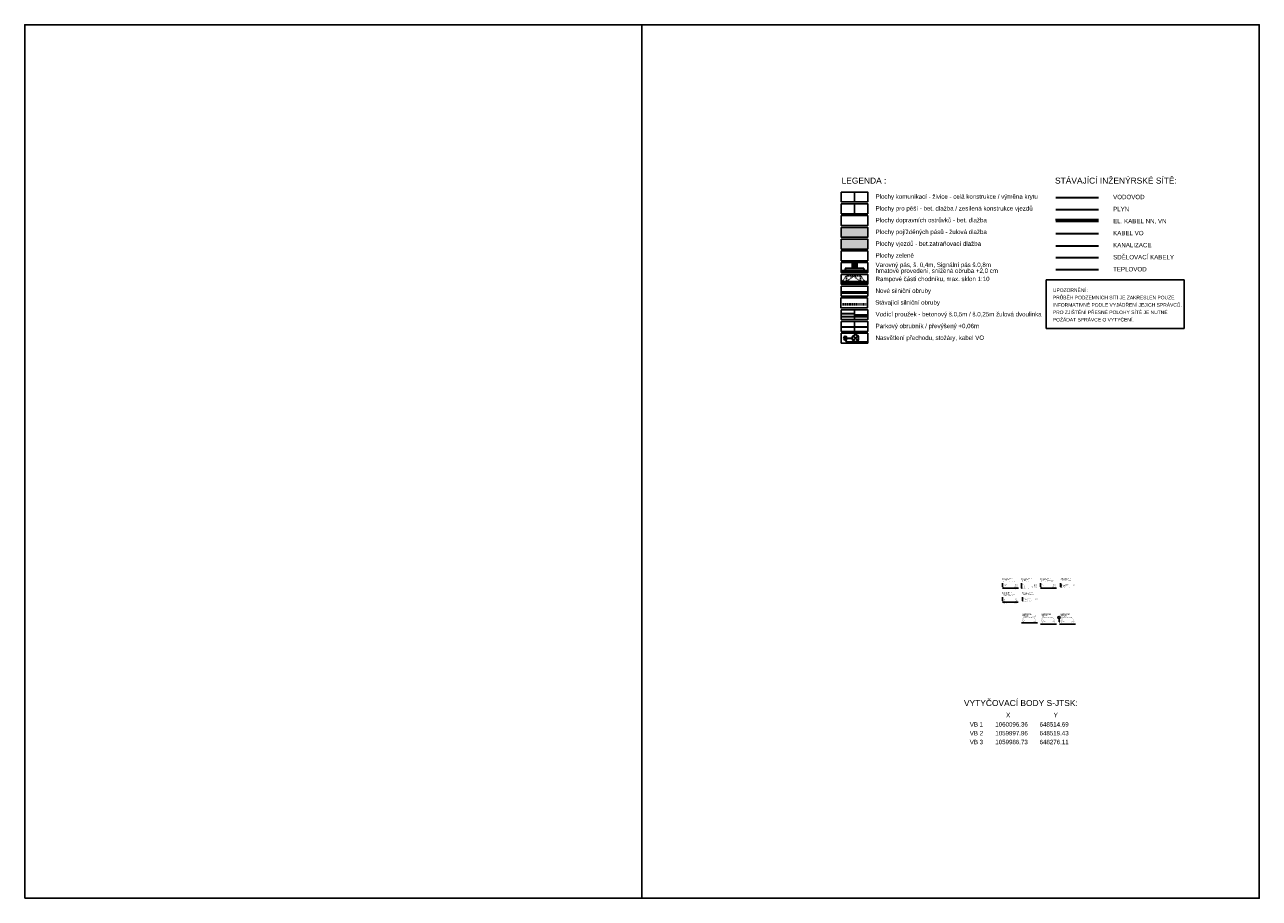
# Model space of a CAD drawing. Extents: x -698823 to -696424, y -1038555 to -1037403.
# Tile 7 of 42: x -698064 to -697854, y -1038364 to -1038215. Entities that reach past the tile are written whole.
import ezdxf
from ezdxf.enums import TextEntityAlignment as Align

# ---------------------------------------------------------------- set-up
doc = ezdxf.new("R2010")
doc.units = 0
doc.linetypes.add('ČÁRKOVANÁ10-10', pattern=[0.2, 0.1, -0.1])
doc.layers.add('0-popis', color=7, linetype='Continuous')
for name, color, linetype, lineweight in [('1-Návrh', 1, 'Continuous', 30), ('1-návrh-parková obruba', 22, 'Continuous', 30), ('1-návrh-parková obruba-převýšená', 142, 'Continuous', 30), ('1-návrh-stávající obruby', 21, 'ČÁRKOVANÁ10-10', 30), ('1-návrh-varovný pás', 34, 'Continuous', 30), ('1-návrh-VP', 30, 'Continuous', 30), ('1-popis 250', 7, 'Continuous', 30), ('1-rampy', 12, 'ČÁRKOVANÁ10-10', 25), ('1-šrafy-pojížděný pás', 53, 'Continuous', 5), ('1-šrafy-varovné pásy', 43, 'Continuous', 5), ('1-šrafy-vjezdy', 21, 'Continuous', 5), ('2-VO', 6, 'Continuous', 30), ('2-VO kabel', 6, 'Continuous', 30)]:
    doc.layers.add(name, color=color, linetype=linetype, lineweight=lineweight)
doc.styles.add('arial', font='arial.ttf')
doc.styles.add('arial black', font='txt')
doc.styles.get("Standard").update_dxf_attribs({"font": 'arial.ttf'})
doc.linetypes.add('_PLYN_POTRUBI_ST_PODZ', pattern='A,1.38,-0.59,[113,cadkon.shx,S=0.2,R=0,X=0,Y=0],-1.97', length=3.94)
doc.linetypes.add('_VODA_PITNA_PODZ', pattern='A,1.38,-0.59,[117,cadkon.shx,S=0.05,R=0,X=0,Y=0],-1.97', length=3.94)
doc.linetypes.add('El_vedeni_nn_podz', pattern='A,0.7,-0.3,[109,cadkon.shx,S=0.1,R=0,X=0,Y=0],-1', length=2)
doc.linetypes.add('El_vedeni_slaboproud_podz', pattern='A,0.7,-0.6,[116,cadkon.shx,S=0.1,R=0,X=0,Y=0],-0.7', length=2)
doc.linetypes.add('El_vedeni_vn_podz', pattern='A,0.7,-0.3,[110,cadkon.shx,S=0.1,R=0,X=0,Y=0],-1', length=2)
doc.linetypes.add('Kanalizace_splaskova_podz', pattern='A,0.7,-0.3,[102,cadkon.shx,S=0.1,R=0,X=0,Y=0.1],-0.1,[102,cadkon.shx,S=0.1,R=0,X=0.4,Y=0.1],0.6,-0.3', length=2)
doc.linetypes.add('TEPLOVOD_PODZ', pattern='A,35,-15,[120,cadkon.shx,S=1.25,R=0,X=0,Y=0],-50', length=100)
doc.linetypes.add('VEŘEJNÉ_OSVĚTLENÍ', pattern='A,12.7,-5.08,["VO",Standard,S=2.54,R=0,X=-2.54,Y=-1.27],-5.08', length=22.86)

# ---------------------------------------------------------------- blocks, each defined once
blk = doc.blocks.new('LA')
at = {"linetype": 'Continuous'}
for p, q in [((-0.27, 1.42), (0.27, 0.89)), ((-0.27, 0.89), (0.27, 1.42)), ((0, 0), (0, 0.78))]:
    blk.add_line(p, q, dxfattribs=at)
for centre, radius in [((0, 1.15), 0.375), ((0, 0), 0.19), ((0, 0), 0.05)]:
    blk.add_circle(centre, radius, dxfattribs=at)

msp = doc.modelspace()

# ---------------------------------------------------------------- hatches: boundary and pattern name
at = {"layer": '1-šrafy-pojížděný pás'}
msp.add_hatch(color=256, dxfattribs=at).paths.add_polyline_path([(-697925.32, -1038249.601), (-697925.32, -1038251.289), (-697920.82, -1038251.289), (-697920.82, -1038249.601)])
at = {"layer": '1-šrafy-varovné pásy'}
h = msp.add_hatch(color=256, dxfattribs=at)
edge = h.paths.add_edge_path()
edge.add_line((-697921.496, -1038257.002), (-697921.496, -1038256.602))
edge.add_line((-697921.496, -1038256.602), (-697924.644, -1038256.602))
edge.add_arc((-697926.635, -1038256.792), 2, 0, 5.45107, ccw=False)
edge.add_line((-697924.635, -1038256.792), (-697924.635, -1038257.002))
edge.add_line((-697924.635, -1038257.002), (-697921.496, -1038257.002))
msp.add_hatch(color=256, dxfattribs=at).paths.add_polyline_path([(-697922.665, -1038255.599), (-697923.465, -1038255.599), (-697923.465, -1038256.602), (-697922.665, -1038256.602)])
at = {"layer": '1-šrafy-vjezdy'}
msp.add_hatch(color=256, dxfattribs=at).paths.add_polyline_path([(-697925.32, -1038251.6), (-697925.32, -1038253.288), (-697920.82, -1038253.288), (-697920.82, -1038251.6)])

# ---------------------------------------------------------------- linework, layer by layer
at = {"color": 0}
for p, q in [((-697923.07, -1038243.603), (-697923.07, -1038245.291)), ((-697923.07, -1038245.603), (-697923.07, -1038247.29)), ((-697923.07, -1038263.596), (-697923.07, -1038265.283)), ((-697923.07, -1038265.595), (-697923.07, -1038267.283))]:
    msp.add_line(p, q, dxfattribs=at)
at = {"color": 140, "linetype": '_VODA_PITNA_PODZ', "lineweight": 30, "ltscale": 0.5}
msp.add_line((-697888.835, -1038244.534, -0.098), (-697881.563, -1038244.534, -0.098), dxfattribs=at)
at = {"color": 140, "linetype": 'El_vedeni_nn_podz', "lineweight": 30, "ltscale": 2}
msp.add_line((-697888.871, -1038248.277, -0.098), (-697881.561, -1038248.274, -0.098), dxfattribs=at)
at = {"color": 140, "linetype": '_PLYN_POTRUBI_ST_PODZ', "lineweight": 30, "ltscale": 1.2}
msp.add_line((-697888.835, -1038246.555, -0.098), (-697881.562, -1038246.555, -0.098), dxfattribs=at)
at = {"color": 140, "linetype": 'El_vedeni_vn_podz', "lineweight": 30, "ltscale": 2}
msp.add_line((-697888.835, -1038248.576, -0.098), (-697881.561, -1038248.576, -0.098), dxfattribs=at)
at = {"color": 140, "linetype": 'Kanalizace_splaskova_podz', "lineweight": 30, "ltscale": 2}
msp.add_line((-697888.835, -1038252.716, -0.098), (-697881.56, -1038252.716, -0.098), dxfattribs=at)
at = {"color": 140, "linetype": 'El_vedeni_slaboproud_podz', "lineweight": 30, "ltscale": 1.2}
msp.add_line((-697888.832, -1038254.737, -0.098), (-697881.559, -1038254.737, -0.098), dxfattribs=at)
at = {"color": 140, "linetype": 'TEPLOVOD_PODZ', "lineweight": 30, "ltscale": 0.03}
msp.add_line((-697888.832, -1038256.783, -0.098), (-697881.559, -1038256.783, -0.098), dxfattribs=at)
for p, q in [((-697866.999, -1038258.526), (-697890.475, -1038258.526)), ((-697890.475, -1038258.526), (-697890.475, -1038266.804)), ((-697866.999, -1038258.526), (-697866.999, -1038266.804)), ((-697866.999, -1038266.804), (-697890.475, -1038266.804))]:
    msp.add_line(p, q)
at = {"ltscale": 0.1}
for points in [[(-698064.207, -1038363.655), (-697959.207, -1038363.655), (-697959.207, -1038215.155), (-698064.207, -1038215.155)], [(-697959.207, -1038363.655), (-697854.207, -1038363.655), (-697854.207, -1038215.155), (-697959.207, -1038215.155)]]:
    msp.add_lwpolyline(points, close=True, dxfattribs=at)
at = {"color": 0}
for points in [[(-697925.32, -1038243.603), (-697925.32, -1038245.291), (-697920.82, -1038245.291), (-697920.82, -1038243.603)], [(-697925.32, -1038245.603), (-697925.32, -1038247.29), (-697920.82, -1038247.29), (-697920.82, -1038245.603)], [(-697925.32, -1038247.602), (-697925.32, -1038249.289), (-697920.82, -1038249.289), (-697920.82, -1038247.602)], [(-697925.32, -1038249.601), (-697925.32, -1038251.289), (-697920.82, -1038251.289), (-697920.82, -1038249.601)], [(-697925.32, -1038251.6), (-697925.32, -1038253.288), (-697920.82, -1038253.288), (-697920.82, -1038251.6)], [(-697925.32, -1038253.6), (-697925.32, -1038255.287), (-697920.82, -1038255.287), (-697920.82, -1038253.6)], [(-697925.32, -1038255.599), (-697925.32, -1038257.286), (-697920.82, -1038257.286), (-697920.82, -1038255.599)], [(-697925.32, -1038257.598), (-697925.32, -1038259.286), (-697920.82, -1038259.286), (-697920.82, -1038257.598)], [(-697925.32, -1038259.597), (-697925.32, -1038261.285), (-697920.82, -1038261.285), (-697920.82, -1038259.597)], [(-697925.377, -1038261.597), (-697925.377, -1038263.284), (-697920.877, -1038263.284), (-697920.877, -1038261.597)], [(-697925.32, -1038263.596), (-697925.32, -1038265.283), (-697920.82, -1038265.283), (-697920.82, -1038263.596)], [(-697925.32, -1038263.596), (-697925.32, -1038265.283), (-697920.82, -1038265.283), (-697920.82, -1038263.596)], [(-697925.32, -1038265.595), (-697925.32, -1038267.283), (-697920.82, -1038267.283), (-697920.82, -1038265.595)], [(-697925.32, -1038265.595), (-697925.32, -1038267.283), (-697920.82, -1038267.283), (-697920.82, -1038265.595)], [(-697925.32, -1038267.594), (-697925.32, -1038269.282), (-697920.82, -1038269.282), (-697920.82, -1038267.594)], [(-697925.32, -1038267.594), (-697925.32, -1038269.282), (-697920.82, -1038269.282), (-697920.82, -1038267.594)]]:
    msp.add_lwpolyline(points, close=True, dxfattribs=at)
at = {"color": 140, "linetype": 'VEŘEJNÉ_OSVĚTLENÍ', "lineweight": 30, "ltscale": 0.2, "elevation": -0.098, "flags": 128}
msp.add_lwpolyline([(-697888.835, -1038250.666), (-697881.56, -1038250.666)], dxfattribs=at)
at = {"layer": '0-popis', "ltscale": 0.1}
for p, q in [((-697897.884, -1038310.079), (-697897.884, -1038310.72)), ((-697897.884, -1038310.3), (-697897.753, -1038310.3)), ((-697897.884, -1038310.51), (-697897.753, -1038310.51)), ((-697897.884, -1038310.72), (-697897.753, -1038310.72)), ((-697897.884, -1038310.93), (-697895.173, -1038310.93)), ((-697894.653, -1038310.079), (-697894.653, -1038310.93)), ((-697894.653, -1038310.3), (-697894.521, -1038310.3)), ((-697894.653, -1038310.51), (-697894.521, -1038310.51)), ((-697894.653, -1038310.72), (-697894.521, -1038310.72)), ((-697894.653, -1038310.93), (-697894.521, -1038310.93)), ((-697891.421, -1038310.079), (-697891.421, -1038310.72)), ((-697891.421, -1038310.3), (-697891.29, -1038310.3)), ((-697891.421, -1038310.51), (-697891.29, -1038310.51)), ((-697891.421, -1038310.72), (-697891.29, -1038310.72)), ((-697891.421, -1038310.93), (-697888.71, -1038310.93)), ((-697888.004, -1038310.079), (-697888.004, -1038310.72)), ((-697888.004, -1038310.3), (-697887.872, -1038310.3)), ((-697888.004, -1038310.3), (-697887.872, -1038310.3)), ((-697888.004, -1038310.51), (-697887.872, -1038310.51)), ((-697888.004, -1038310.72), (-697887.872, -1038310.72)), ((-697897.906, -1038312.465), (-697897.906, -1038313.106)), ((-697897.906, -1038312.686), (-697897.775, -1038312.686)), ((-697897.906, -1038312.896), (-697897.775, -1038312.896)), ((-697897.906, -1038313.106), (-697897.775, -1038313.106)), ((-697897.906, -1038313.316), (-697895.195, -1038313.316)), ((-697894.489, -1038312.465), (-697894.489, -1038313.106)), ((-697894.489, -1038312.686), (-697894.357, -1038312.686)), ((-697894.489, -1038312.686), (-697894.357, -1038312.686)), ((-697894.489, -1038312.896), (-697894.357, -1038312.896)), ((-697894.489, -1038313.106), (-697894.357, -1038313.106)), ((-697894.636, -1038316.82), (-697891.925, -1038316.82)), ((-697891.405, -1038317.03), (-697888.693, -1038317.03)), ((-697888.26, -1038316.108), (-697888.26, -1038316.639)), ((-697888.26, -1038316.219), (-697888.129, -1038316.219)), ((-697888.26, -1038316.429), (-697888.129, -1038316.429)), ((-697888.26, -1038316.639), (-697888.129, -1038316.639)), ((-697888.173, -1038317.03), (-697885.462, -1038317.03))]:
    msp.add_line(p, q, dxfattribs=at)
msp.add_circle((-697888.26, -1038315.918), 0.19, dxfattribs=at)
at = {"layer": '1-Návrh'}
for p, q in [((-697920.877, -1038258.849), (-697925.377, -1038258.849)), ((-697920.82, -1038257.002), (-697925.32, -1038257.002)), ((-697920.82, -1038257.152), (-697925.32, -1038257.152)), ((-697920.877, -1038258.999), (-697925.377, -1038258.999)), ((-697920.82, -1038260.635), (-697925.32, -1038260.635)), ((-697920.82, -1038260.785), (-697925.32, -1038260.785))]:
    msp.add_line(p, q, dxfattribs=at)
at = {"layer": '1-návrh-parková obruba'}
msp.add_line((-697925.32, -1038266.538, 0.197), (-697923.07, -1038266.538, 0.197), dxfattribs=at)
at = {"layer": '1-návrh-parková obruba-převýšená'}
msp.add_line((-697923.07, -1038266.538, 0.197), (-697920.82, -1038266.538, 0.197), dxfattribs=at)
at = {"layer": '1-návrh-stávající obruby'}
for p, q in [((-697920.877, -1038262.634), (-697925.377, -1038262.634)), ((-697920.877, -1038262.784), (-697925.377, -1038262.784))]:
    msp.add_line(p, q, dxfattribs=at)
at = {"layer": '1-návrh-varovný pás'}
for p, q in [((-697921.496, -1038256.602), (-697924.644, -1038256.602)), ((-697924.644, -1038256.602), (-697924.644, -1038257.002)), ((-697923.465, -1038255.599), (-697923.465, -1038256.602)), ((-697922.665, -1038255.599), (-697922.665, -1038256.602)), ((-697921.496, -1038256.602), (-697921.496, -1038257.002))]:
    msp.add_line(p, q, dxfattribs=at)
at = {"layer": '1-návrh-VP'}
for p, q in [((-697923.07, -1038264.29), (-697925.32, -1038264.29)), ((-697920.82, -1038264.79), (-697925.32, -1038264.79)), ((-697920.82, -1038264.54), (-697923.07, -1038264.54))]:
    msp.add_line(p, q, dxfattribs=at)
at = {"layer": '1-rampy'}
msp.add_line((-697922.024, -1038257.853), (-697924.427, -1038257.853), dxfattribs=at)
for points in [[(-697925.166, -1038258.849), (-697924.427, -1038257.853), (-697924.427, -1038258.849), (-697923.226, -1038257.853)], [(-697921.285, -1038258.849), (-697922.024, -1038257.853), (-697922.024, -1038258.849), (-697923.226, -1038257.853)]]:
    msp.add_lwpolyline(points, dxfattribs=at)
at = {"layer": '2-VO kabel', "linetype": 'VEŘEJNÉ_OSVĚTLENÍ', "lineweight": 30, "ltscale": 0.05, "flags": 128}
msp.add_lwpolyline([(-697924.638, -1038268.44), (-697924.503, -1038269.023), (-697920.82, -1038269.079)], dxfattribs=at)

# ---------------------------------------------------------------- block references
at = {"layer": '2-VO', "xscale": -1.5, "yscale": 1.5, "zscale": 1.5, "rotation": 269.9999999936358}
msp.add_blockref('LA', (-697924.642, -1038268.44), dxfattribs=at)

# ---------------------------------------------------------------- texts
at = {"style": 'arial'}
for s, height, p in [('LEGENDA :', 1.0227, (-697925.259, -1038242.166)), ('STÁVAJÍCÍ INŽENÝRSKÉ SÍTĚ:', 1.02273, (-697888.951, -1038242.166)), ('VODOVOD', 0.75, (-697879.071, -1038244.815)), ('PLYN', 0.75, (-697879.072, -1038246.86)), ('EL. KABEL NN, VN', 0.75, (-697879.072, -1038248.906)), ('KABEL VO ', 0.75, (-697879.072, -1038250.951)), ('KANALIZACE', 0.75, (-697879.072, -1038252.997)), ('SDĚLOVACÍ KABELY', 0.75, (-697879.072, -1038255.042)), ('TEPLOVOD', 0.75, (-697879.072, -1038257.088)), ('VYTYČOVACÍ BODY S-JTSK:', 1.02273, (-697904.444, -1038330.976))]:
    msp.add_text(s, height=height, rotation=359.99979, dxfattribs=at).set_placement(p)
at = {"color": 0, "style": 'arial'}
for s, p in [('Plochy komunikací - živice - celá konstrukce / výměna krytu', (-697919.477, -1038244.75)), ('Plochy pro pěší - bet. dlažba / zesílená konstrukce vjezdů', (-697919.477, -1038246.749)), ('Plochy dopravních ostrůvků - bet. dlažba', (-697919.477, -1038248.748)), ('Plochy pojížděných pásů - žulová dlažba', (-697919.477, -1038250.748)), ('Plochy vjezdů - bet.zatraňovací dlažba ', (-697919.477, -1038252.747)), ('Plochy zeleně ', (-697919.477, -1038254.746)), ('Varovný pás, š. 0,4m, Signální pás š.0,8m', (-697919.477, -1038256.345)), ('hmatové provedení, snížená obruba +2,0 cm', (-697919.477, -1038257.345)), ('Rampové části chodníku, max. sklon 1:10', (-697919.477, -1038258.745)), ('Nové silniční obruby ', (-697919.477, -1038260.744)), ('Stávající silniční obruby ', (-697919.534, -1038262.743)), ('Vodící proužek - betonový š.0,5m / š.0,25m žulová dvoulinka', (-697919.477, -1038264.742)), ('Parkový obrubník / převýšený +0,06m', (-697919.477, -1038266.742)), ('Nasvětlení přechodu, stožáry, kabel VO', (-697919.477, -1038268.741))]:
    msp.add_text(s, height=0.75, rotation=0, dxfattribs=at).set_placement(p)
at = {"ltscale": 0.1, "style": 'arial'}
for s, p in [('UPOZORNĚNÍ :', (-697889.319, -1038260.577)), ('PRŮBĚH PODZEMNÍCH SÍTÍ JE ZAKRESLEN POUZE ', (-697889.319, -1038261.833)), ('INFORMATIVNĚ PODLE VYJÁDŘENÍ JEJICH SPRÁVCŮ.', (-697889.319, -1038263.09)), ('PRO ZJIŠTĚNÍ PŘESNÉ POLOHY SÍTĚ JE NUTNÉ ', (-697889.319, -1038264.347)), ('POŽÁDAT SPRÁVCE O VYTYČENÍ.', (-697889.319, -1038265.603))]:
    msp.add_text(s, height=0.6, rotation=0, dxfattribs=at).set_placement(p)
at = {"layer": '0-popis', "linetype": 'ByBlock', "style": 'arial black'}
for s, height, p in [('KONSTRUKCE A', 0.13125, (-697897.906, -1038309.327)), ('KONSTRUKCE B', 0.13125, (-697894.675, -1038309.327)), ('KONSTRUKCE C', 0.13125, (-697891.444, -1038309.327)), ('KONSTRUKCE D', 0.13125, (-697888.026, -1038309.327)), ('KONSTRUKCE C', 0.13125, (-697897.929, -1038311.713)), ('KONSTRUKCE D', 0.13125, (-697894.511, -1038311.713)), ('KONSTRUKCE A', 0.13125, (-697894.539, -1038315.427)), ('KONSTRUKCE B', 0.13125, (-697891.308, -1038315.427)), ('KONSTRUKCE C', 0.13125, (-697888.077, -1038315.427)), ('C1', 0.1313, (-697888.402, -1038315.978))]:
    msp.add_text(s, height=height, dxfattribs=at).set_placement(p)
at = {"layer": '0-popis', "ltscale": 0.1}
for s, style, p in [('NOVOSTAVBA:', 'arial black', (-697897.906, -1038309.5)), ('STEZKA', 'arial', (-697897.783, -1038309.665)), ('DLE TP 170: TDZ VI, D2-N-3', 'arial', (-697897.783, -1038309.827)), ('ACO 11', 'arial', (-697897.693, -1038310.36)), ('CELKEM', 'arial', (-697897.693, -1038311.106)), ('ŠD', 'arial', (-697897.693, -1038310.78)), ('R-mat', 'arial', (-697897.693, -1038310.57)), ('NOVOSTAVBA:', 'arial black', (-697894.675, -1038309.5)), ('RETARDÉR', 'arial', (-697894.552, -1038309.665)), ('DLE TP 170: TDZ IV, D1-D-1', 'arial', (-697894.552, -1038309.827)), ('SC C8/10', 'arial', (-697894.462, -1038310.78)), ('STÁVAJÍCÍ VRSTVY', 'arial', (-697894.462, -1038310.99)), ('DL', 'arial', (-697894.462, -1038310.36)), ('LOŽE', 'arial', (-697894.462, -1038310.57)), ('NOVOSTAVBA:', 'arial black', (-697891.444, -1038309.5)), ('DLÁŽDĚNÉ PLOCHY PRO PĚŠÍ', 'arial', (-697891.321, -1038309.665)), ('DLE TP 170: TDZ CH, D2-D-1', 'arial', (-697891.321, -1038309.827)), ('CELKEM', 'arial', (-697891.23, -1038311.106)), ('DL', 'arial', (-697891.23, -1038310.36)), ('LOŽE', 'arial', (-697891.23, -1038310.57)), ('ŠD', 'arial', (-697891.23, -1038310.78)), ('NOVOSTAVBA:', 'arial black', (-697888.026, -1038309.5)), ('NÁJEZDY NA RETARDÉR', 'arial', (-697887.903, -1038309.665)), ('STÁVAJÍCÍ VRSTVY', 'arial', (-697887.813, -1038310.78)), ('ŽULOVÁ DLAŽBA', 'arial', (-697887.813, -1038310.36)), ('BETONOVÉ LOŽE', 'arial', (-697887.813, -1038310.57)), ('NOVOSTAVBA:', 'arial black', (-697897.929, -1038311.887)), ('DLÁŽDĚNÉ PLOCHY PRO PĚŠÍ', 'arial', (-697897.806, -1038312.051)), ('DLE TP 170: TDZ CH, D2-D-1', 'arial', (-697897.806, -1038312.214)), ('CELKEM', 'arial', (-697897.715, -1038313.493)), ('DL', 'arial', (-697897.715, -1038312.746)), ('LOŽE', 'arial', (-697897.715, -1038312.956)), ('ŠD', 'arial', (-697897.715, -1038313.166)), ('NOVOSTAVBA:', 'arial black', (-697894.511, -1038311.887)), ('NÁJEZDY NA RETARDÉR', 'arial', (-697894.388, -1038312.051)), ('STÁVAJÍCÍ VRSTVY', 'arial', (-697894.298, -1038313.166)), ('ŽULOVÁ DLAŽBA', 'arial', (-697894.298, -1038312.746)), ('BETONOVÉ LOŽE', 'arial', (-697894.298, -1038312.956)), ('NOVOSTAVBA:', 'arial black', (-697894.539, -1038315.601)), ('NOVOSTAVBA:', 'arial black', (-697891.308, -1038315.601)), ('NOVOSTAVBA:', 'arial black', (-697888.077, -1038315.601)), ('CELKEM', 'arial', (-697894.445, -1038316.997)), ('ŠD', 'arial', (-697894.445, -1038316.67)), ('DL', 'arial', (-697894.445, -1038316.25)), ('LOŽE', 'arial', (-697894.445, -1038316.46)), ('DLÁŽDĚNÉ PLOCHY PRO PĚŠÍ', 'arial', (-697894.416, -1038315.765)), ('DLE TP 170: TDZ CH, D2-D-1', 'arial', (-697894.416, -1038315.927)), ('SC C8/10', 'arial', (-697891.214, -1038316.67)), ('CELKEM', 'arial', (-697891.214, -1038317.207)), ('DL', 'arial', (-697891.214, -1038316.25)), ('LOŽE', 'arial', (-697891.214, -1038316.46)), ('ŠD', 'arial', (-697891.214, -1038316.88)), ('VJEZD', 'arial', (-697891.185, -1038315.765)), ('DLE TP 170: TDZ VI, D1-D-1', 'arial', (-697891.185, -1038315.927)), ('ACO 11', 'arial', (-697887.982, -1038316.25)), ('ACP 16+', 'arial', (-697887.982, -1038316.46)), ('SC C8/10', 'arial', (-697887.982, -1038316.67)), ('CELKEM', 'arial', (-697887.982, -1038317.207)), ('ŠD', 'arial', (-697887.982, -1038316.88)), ('KOMUNIKACE', 'arial', (-697887.953, -1038315.765)), ('DLE TP 170: TDZ IV, D1-N-6', 'arial', (-697887.953, -1038315.927))]:
    msp.add_text(s, height=0.105, dxfattribs=dict(at, style=style)).set_placement(p)
at = {"layer": '0-popis', "ltscale": 0.1, "style": 'arial'}
for s, p in [('300 mm', (-697895.327, -1038311.106)), ('200 mm', (-697895.327, -1038310.78)), ('50 mm', (-697895.327, -1038310.36)), ('50 mm', (-697895.327, -1038310.57)), ('max. 120 mm', (-697892.095, -1038310.78)), ('40 mm', (-697892.095, -1038310.57)), ('80 mm', (-697892.095, -1038310.36)), ('250 mm', (-697888.864, -1038310.78)), ('240 mm', (-697888.864, -1038311.106)), ('30 mm', (-697888.864, -1038310.57)), ('60 mm', (-697888.864, -1038310.36)), ('120 mm', (-697885.446, -1038310.36)), ('40 mm', (-697885.446, -1038310.57)), ('250 mm', (-697895.349, -1038313.166)), ('240 mm', (-697895.349, -1038313.493)), ('30 mm', (-697895.349, -1038312.956)), ('60 mm', (-697895.349, -1038312.746)), ('120 mm', (-697891.931, -1038312.746)), ('40 mm', (-697891.931, -1038312.956)), ('240 mm', (-697892.079, -1038316.997)), ('150 mm', (-697892.079, -1038316.67)), ('30 mm', (-697892.079, -1038316.46)), ('60 mm', (-697892.079, -1038316.25)), ('390 mm', (-697888.847, -1038317.207)), ('120 mm', (-697888.847, -1038316.67)), ('150 mm', (-697888.847, -1038316.88)), ('40 mm', (-697888.847, -1038316.46)), ('80 mm', (-697888.847, -1038316.25)), ('440 mm', (-697885.616, -1038317.207)), ('200 mm', (-697885.616, -1038316.88)), ('130 mm', (-697885.616, -1038316.67)), ('40 mm', (-697885.616, -1038316.25)), ('70 mm', (-697885.616, -1038316.46))]:
    msp.add_text(s, height=0.105, dxfattribs=at).set_placement(p, align=Align.RIGHT)
at = {"layer": '1-popis 250', "color": 0, "style": 'arial'}
for s, p in [('X', (-697897.269, -1038332.877)), ('Y', (-697889.178, -1038332.877)), ('VB 1', (-697903.457, -1038334.461)), ('1060096.36', (-697899.115, -1038334.461)), ('648514.69', (-697891.584, -1038334.461)), ('VB 2', (-697903.457, -1038335.961)), ('1059997.96', (-697899.115, -1038335.961)), ('648519.43', (-697891.584, -1038335.961)), ('VB 3', (-697903.457, -1038337.461)), ('1059986.73', (-697899.115, -1038337.461)), ('648276.11', (-697891.584, -1038337.461))]:
    msp.add_text(s, height=0.75, rotation=0, dxfattribs=at).set_placement(p)

doc.saveas('drawing.dxf')
